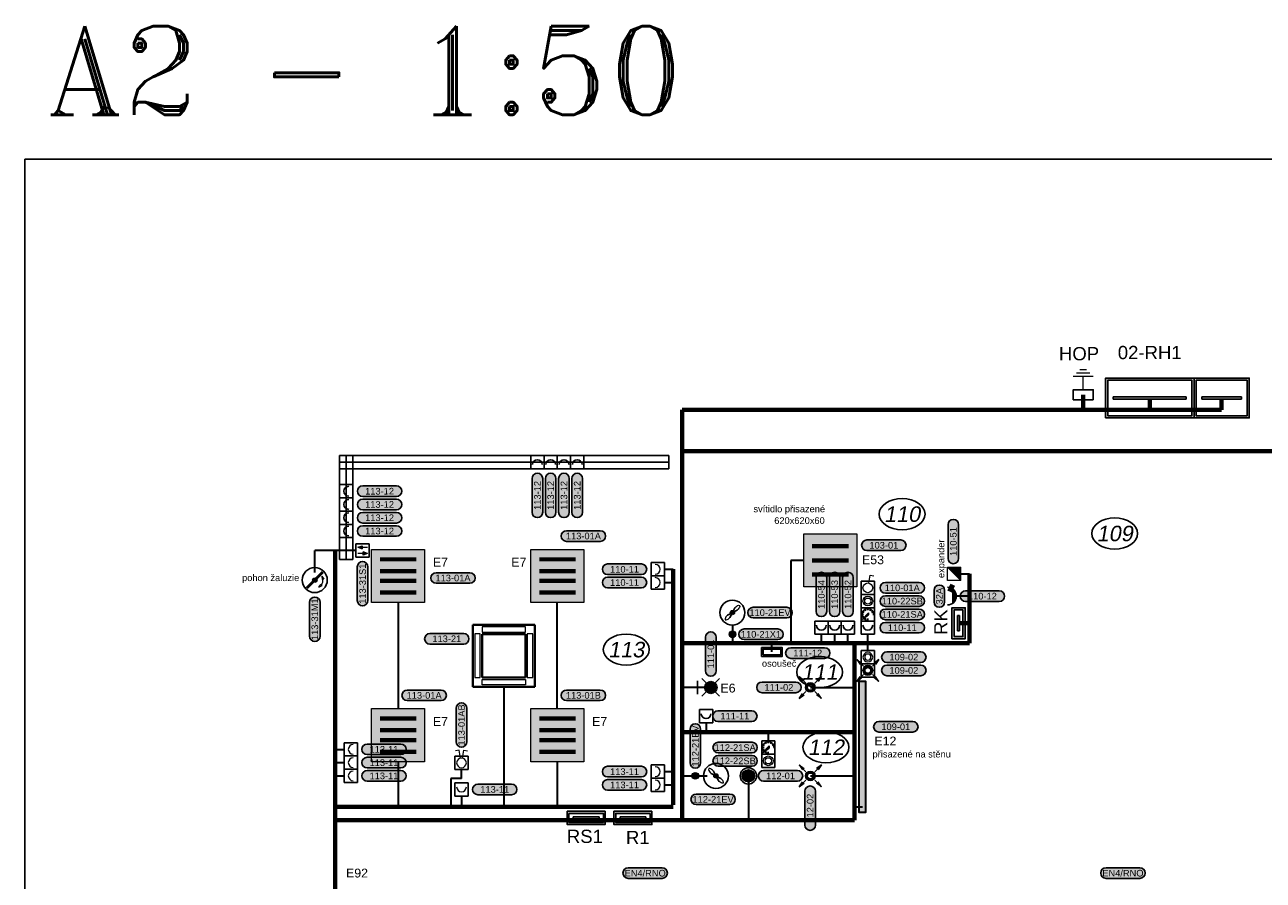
# Model space of a CAD drawing. Extents: x -19864 to 492529, y -84687 to -21221.
# Tile 5 of 34: x 87853 to 101851, y -70103 to -60436. Entities that reach past the tile are written whole.
import ezdxf
from ezdxf.enums import TextEntityAlignment as Align

# ---------------------------------------------------------------- set-up
doc = ezdxf.new("R2010")
doc.units = 0
doc.header["$MEASUREMENT"] = 0
doc.layers.get('0').update_dxf_attribs({"linetype": 'CONTINUOUS'})
for name, color, linetype, true_color in [('__32 Šrafy zařizovacích předmětů', 7, 'CONTINUOUS', 0xfed4aa), ('__Rudá tmavá', 7, 'CONTINUOUS', 0xdb0000), ('__Temná modrá', 7, 'CONTINUOUS', 0x0000c7), ('__Tyrkysová', 7, 'CONTINUOUS', 0x00d6a1)]:
    doc.layers.add(name, color=color, linetype=linetype, true_color=true_color)
for name, color, linetype in [('__ELEKTRO PAVELKA', 4, 'CONTINUOUS'), ('__Fialová 220', 220, 'CONTINUOUS'), ('__Temná fialová', 195, 'CONTINUOUS'), ('__Zelená', 3, 'CONTINUOUS'), ('__Žlutá', 2, 'CONTINUOUS')]:
    doc.layers.add(name, color=color, linetype=linetype)
doc.layers.add('MP2000N', color=7, linetype='CONTINUOUS', plot=False)
doc.layers.add('VzT', color=1, linetype='CONTINUOUS', lineweight=40)
doc.styles.add('Arial', font='arial.ttf')
doc.styles.add('GENERATED_STYLE_1', font='arial.ttf')
doc.styles.add('ROMANT', font='romant', dxfattribs={"height": 3})

# ---------------------------------------------------------------- blocks, each defined once
blk = doc.blocks.new('skříň šíře 550')
h = blk.add_hatch(color=256)
h.dxf.hatch_style = 1
h.paths.add_polyline_path([(-275, 75), (-275, -75), (275, -75), (275, 75)])
h.paths.add_polyline_path([(250, 50), (250, -50), (-250, -50), (-250, 50)], flags=16)
h.paths.add_polyline_path([(187.5, 12.5), (187.5, -12.5), (-187.5, -12.5), (-187.5, 12.5)], flags=0)
h = blk.add_hatch(color=256)
h.dxf.hatch_style = 1
h.paths.add_polyline_path([(-187.5, 12.5), (-187.5, -12.5), (187.5, -12.5), (187.5, 12.5)])
at = {"color": 7}
for p, q in [((-187.5, 12.5), (187.5, 12.5)), ((-187.5, 12.5), (-187.5, -12.5)), ((187.5, 12.5), (187.5, -12.5)), ((-187.5, -12.5), (187.5, -12.5))]:
    blk.add_line(p, q, dxfattribs=at)
for points in [[(-275, 75), (275, 75), (275, -75), (-275, -75)], [(-250, 50), (250, 50), (250, -50), (-250, -50)]]:
    blk.add_lwpolyline(points, close=True, dxfattribs=at)
blk = doc.blocks.new('A2-1ku50')
at = {"layer": 'MP2000N', "color": 6, "linetype": 'Continuous'}
for q in [(0, 20450), (-27950, 0)]:
    blk.add_line((-27950, 20450), q, dxfattribs=at)
blk.add_lwpolyline([(-27950, 20450), (0, 20450), (0, 0), (-27950, 0)], close=True, dxfattribs=at)
at = {"layer": 'MP2000N', "color": 6, "linetype": 'Continuous', "style": 'ROMANT'}
blk.add_text('A2 - 1:50', height=1000, dxfattribs=at).set_placement((-27700, 20950))
blk = doc.blocks.new('tzhtzht')
for p, q in [((0, 0), (0, -150)), ((0, 0), (150, 0)), ((150, -150), (150, 0)), ((150, 0), (150, -150)), ((0, -150), (150, -150))]:
    blk.add_line(p, q)
at = {"color": 7}
blk.add_arc((75, -102), 55, 0, 180, dxfattribs=at)
blk = doc.blocks.new('A201')
for p, q in [((-75, 250), (75, 250)), ((-75, 100), (-75, 250)), ((75, 250), (75, 100)), ((-75, 100), (75, 100)), ((0, 0), (0, 100))]:
    blk.add_line(p, q)
at = {"color": 7, "lineweight": 13}
blk.add_arc((0, 202.5), 55, 180, 0, dxfattribs=at)
blk = doc.blocks.new('A104')
at = {"color": 7, "lineweight": 13}
for p, q in [((-27, 318), (-67, 310)), ((-10, 229), (-27, 318)), ((10, 229), (27, 318)), ((27, 318), (67, 310))]:
    blk.add_line(p, q, dxfattribs=at)
for p, q in [((-75, 250), (75, 250)), ((-75, 100), (-75, 250)), ((75, 250), (75, 100)), ((-75, 100), (75, 100)), ((0, 0), (0, 100))]:
    blk.add_line(p, q)
blk.add_circle((0, 175), 55, dxfattribs=at)
blk = doc.blocks.new('svítidlo 3x14W')
at = {"ltscale": 2}
h = blk.add_hatch(color=2, dxfattribs=at)
h.dxf.hatch_style = 1
h.paths.add_polyline_path([(600, 600), (0, 600), (0, 0), (600, 0)])
at = {"color": 7}
for p, q in [((505, 475), (97, 475)), ((505, 465), (97, 465)), ((505, 455), (97, 455)), ((505, 445), (97, 445)), ((505, 315), (97, 315)), ((505, 305), (97, 305)), ((505, 295), (97, 295)), ((505, 285), (97, 285)), ((505, 155), (97, 155)), ((505, 145), (97, 145)), ((505, 135), (97, 135)), ((505, 125), (97, 125))]:
    blk.add_line(p, q, dxfattribs=at)
at = {"lineweight": 15}
blk.add_lwpolyline([(0, 600), (600, 600), (600, 0), (0, 0)], close=True, dxfattribs=at)
blk = doc.blocks.new('T101')
at = {"lineweight": 0}
blk.add_hatch(color=7, dxfattribs=at).paths.add_polyline_path([(25, 0, 1), (-25, 0, 1)])
at = {"color": 7}
for p, q in [((28, 54), (0, 0)), ((0, 0), (54, 28)), ((-54, -28), (0, 0)), ((0, 0), (-28, -54))]:
    blk.add_line(p, q, dxfattribs=at)
blk.add_circle((0, 0), 141)
at = {"color": 7, "lineweight": 0}
blk.add_circle((0, 0), 25, dxfattribs=at)
at = {"color": 7, "lineweight": 13, "extrusion": (0, 0, -1)}
blk.add_ellipse((46, 46), major_axis=(35.7, 35.7), ratio=0.371134, start_param=4.568335, end_param=7.998035, dxfattribs=at)
at = {"color": 7, "lineweight": 13}
blk.add_ellipse((-46, -46), major_axis=(-35.7, -35.7), ratio=0.371134, start_param=4.568335, end_param=7.998035, dxfattribs=at)
blk = doc.blocks.new('Převodník')
h = blk.add_hatch(color=256)
h.dxf.hatch_style = 1
h.paths.add_polyline_path([(-75, 100), (75, 100), (75, 250)])
at = {"color": 7, "lineweight": 13}
for p, q in [((-75, 250), (75, 250)), ((-75, 100), (-75, 250)), ((75, 250), (75, 100)), ((-75, 100), (75, 100))]:
    blk.add_line(p, q, dxfattribs=at)
at = {"color": 7}
blk.add_line((-75, 100), (75, 250), dxfattribs=at)
blk.add_line((0, 0), (0, 100))
blk = doc.blocks.new('Zásuvka 400V')
h = blk.add_hatch(color=256)
h.dxf.hatch_style = 1
h.paths.add_polyline_path([(-80, 140, 0.5), (80, 140)])
for p, q in [((-80, 140), (80, 140)), ((46, 160), (121, 125)), ((53, 175), (128, 141)), ((61, 191), (136, 157)), ((0, 0), (0, 100))]:
    blk.add_line(p, q)
blk.add_arc((0, 200), 100, 180, 0)
blk = doc.blocks.new('TEXT POPIS 025 ŠEDÁ')
h = blk.add_hatch(color=9)
h.dxf.hatch_style = 2
edge = h.paths.add_edge_path()
edge.add_arc((654, 0), 600, 270, 450)
edge.add_line((654, 600), (-654, 600))
edge.add_arc((-654, 0), 600, 90, 270)
edge.add_line((-654, -600), (654, -600))
at = {"color": 7}
for p, q in [((-654, 600), (654, 600)), ((-654, -600), (654, -600))]:
    blk.add_line(p, q, dxfattribs=at)
at = {"color": 7, "ltscale": 4}
for centre, start, end in [((-654, 0), 90, 270), ((654, 0), 270, 90)]:
    blk.add_arc(centre, 600, start, end, dxfattribs=at)
at = {"color": 7, "linetype": 'Continuous', "style": 'GENERATED_STYLE_1'}
blk.add_attdef('TEXT', text='', height=750, dxfattribs=at).set_placement((0, 0), align=Align.MIDDLE)
blk = doc.blocks.new('Skříň šíře 350')
h = blk.add_hatch(color=256)
h.dxf.hatch_style = 1
h.paths.add_polyline_path([(175, 75), (-175, 75), (-175, -75), (175, -75)])
h.paths.add_polyline_path([(150, -50), (-150, -50), (-150, 50), (150, 50)], flags=16)
h.paths.add_polyline_path([(87.5, 12.5), (87.5, -12.5), (-87.5, -12.5), (-87.5, 12.5)], flags=0)
h = blk.add_hatch(color=256)
h.dxf.hatch_style = 1
h.paths.add_polyline_path([(-87.5, 12.5), (-87.5, -12.5), (87.5, -12.5), (87.5, 12.5)])
at = {"color": 7}
for p, q in [((-87.5, 12.5), (87.5, 12.5)), ((-87.5, 12.5), (-87.5, -12.5)), ((87.5, 12.5), (87.5, -12.5)), ((-87.5, -12.5), (87.5, -12.5))]:
    blk.add_line(p, q, dxfattribs=at)
for points in [[(-175, 75), (175, 75), (175, -75), (-175, -75)], [(-150, 50), (150, 50), (150, -50), (-150, -50)]]:
    blk.add_lwpolyline(points, close=True, dxfattribs=at)
blk = doc.blocks.new('Svítidlo 4x14W')
at = {"ltscale": 2}
h = blk.add_hatch(color=2, dxfattribs=at)
h.dxf.hatch_style = 1
h.paths.add_polyline_path([(600, 600), (0, 600), (0, 0), (600, 0)])
at = {"color": 7}
for p, q in [((505, 502), (97, 502)), ((505, 492), (97, 492)), ((505, 482), (97, 482)), ((505, 472), (97, 472)), ((505, 370), (97, 370)), ((505, 360), (97, 360)), ((505, 350), (97, 350)), ((505, 340), (97, 340)), ((505, 260), (97, 260)), ((505, 250), (97, 250)), ((505, 240), (97, 240)), ((505, 230), (97, 230)), ((505, 128), (97, 128)), ((505, 118), (97, 118)), ((505, 108), (97, 108)), ((505, 98), (97, 98))]:
    blk.add_line(p, q, dxfattribs=at)
at = {"lineweight": 15}
blk.add_lwpolyline([(0, 600), (600, 600), (600, 0), (0, 0)], close=True, dxfattribs=at)
blk = doc.blocks.new('A109')
at = {"lineweight": 5}
for points in [[(-35, 122), (-18, 172), (-53, 172)], [(35, 232), (18, 182), (35, 182), (53, 182)]]:
    blk.add_hatch(color=7, dxfattribs=at).paths.add_polyline_path(points)
for p, q in [((-75, 100), (-75, 250)), ((-75, 250), (75, 250)), ((75, 250), (75, 100)), ((-75, 100), (75, 100)), ((0, 0), (0, 100))]:
    blk.add_line(p, q)
at = {"color": 7, "lineweight": 5}
for p, q in [((-53, 172), (-18, 172)), ((-35, 122), (-53, 172)), ((-35, 122), (-18, 172)), ((35, 232), (18, 182)), ((53, 182), (18, 182)), ((35, 232), (53, 182))]:
    blk.add_line(p, q, dxfattribs=at)
at = {"color": 7, "lineweight": 13}
for p, q in [((-35, 172), (-35, 232)), ((35, 182), (35, 122))]:
    blk.add_line(p, q, dxfattribs=at)
blk = doc.blocks.new('T103')
at = {"lineweight": 13}
blk.add_hatch(color=7, dxfattribs=at).paths.add_polyline_path([(25, 0, 1), (-25, 0, 1)])
at = {"color": 7, "lineweight": 13}
for p, q in [((-96, -82), (82, 96)), ((-89, -89), (89, 89)), ((-82, -96), (96, 82)), ((-47, 79), (-82, 59)), ((-82, 59), (-68, 49)), ((-47, 79), (-68, 49)), ((-101, -10), (-83, -8)), ((-80, -45), (-101, -10)), ((-80, -45), (-83, -8))]:
    blk.add_line(p, q, dxfattribs=at)
blk.add_circle((0, 0), 141)
blk.add_circle((0, 0), 25, dxfattribs=at)
blk.add_arc((-1, 0), 91.4, 144.165, 185.7465, dxfattribs=at)
blk = doc.blocks.new('LEDPASEK08')
at = {"ltscale": 2}
h = blk.add_hatch(color=256, dxfattribs=at)
h.dxf.hatch_style = 1
h.paths.add_polyline_path([(0, -37), (0, 37), (-1484, 37), (-1484, -37)])
at = {"color": 7, "lineweight": 30, "ltscale": 2}
blk.add_lwpolyline([(0, 37), (0, -37), (-1484, -37), (-1484, 37)], close=True, dxfattribs=at)
blk = doc.blocks.new('Rozváděč 600x400')
h = blk.add_hatch(color=256)
h.dxf.hatch_style = 1
h.paths.add_polyline_path([(-225, -212.5), (-225, -237.5), (225, -237.5), (225, -212.5)], flags=0)
h.paths.add_polyline_path([(-312.5, 0), (-312.5, -450), (312.5, -450), (312.5, 0)])
h.paths.add_polyline_path([(287.5, -25), (287.5, -425), (-287.5, -425), (-287.5, -25)], flags=16)
h = blk.add_hatch(color=256)
h.dxf.hatch_style = 1
h.paths.add_polyline_path([(-225, -212.5), (-225, -237.5), (225, -237.5), (225, -212.5)])
at = {"color": 7}
for p, q in [((-225, -212.5), (225, -212.5)), ((-225, -212.5), (-225, -237.5)), ((-225, -237.5), (225, -237.5)), ((225, -212.5), (225, -237.5))]:
    blk.add_line(p, q, dxfattribs=at)
for points in [[(-312.5, -450), (312.5, -450), (312.5, 0), (-312.5, 0)], [(-287.5, -425), (287.5, -425), (287.5, -25), (-287.5, -25)]]:
    blk.add_lwpolyline(points, close=True, dxfattribs=at)
at = {"layer": '__Rudá tmavá'}
blk.add_line((-312.5, -250), (-312.5, -450), dxfattribs=at)
blk = doc.blocks.new('R1000x400')
h = blk.add_hatch(color=256)
h.dxf.hatch_style = 1
h.paths.add_polyline_path([(-412.5, 237.5), (-412.5, 212.5), (412.5, 212.5), (412.5, 237.5)], flags=0)
h.paths.add_polyline_path([(-500, 450), (-500, 0), (500, 0), (500, 450)])
h.paths.add_polyline_path([(475, 425), (475, 25), (-475, 25), (-475, 425)], flags=16)
h.paths.add_polyline_path([(412.5, 237.5), (412.5, 212.5), (-412.5, 212.5), (-412.5, 237.5)], flags=0)
h = blk.add_hatch(color=256)
h.dxf.hatch_style = 1
h.paths.add_polyline_path([(-412.5, 237.5), (-412.5, 212.5), (412.5, 212.5), (412.5, 237.5)])
at = {"color": 7}
for p, q in [((-412.5, 237.5), (412.5, 237.5)), ((-412.5, 237.5), (-412.5, 212.5)), ((-412.5, 212.5), (412.5, 212.5)), ((412.5, 237.5), (412.5, 212.5))]:
    blk.add_line(p, q, dxfattribs=at)
for points in [[(-500, 0), (500, 0), (500, 450), (-500, 450)], [(-475, 25), (475, 25), (475, 425), (-475, 425)]]:
    blk.add_lwpolyline(points, close=True, dxfattribs=at)
at = {"layer": '__Rudá tmavá'}
blk.add_line((-500, 200), (-500, 0), dxfattribs=at)
blk = doc.blocks.new('D101')
at = {"color": 7, "lineweight": 13}
for p, q in [((0, -75), (0, -175)), ((75, -175), (-75, -175)), ((50, -200), (-50, -200)), ((25, -225), (-25, -225))]:
    blk.add_line(p, q, dxfattribs=at)
blk.add_lwpolyline([(75, 0), (75, -75), (-75, -75), (-75, 0)], close=True)
blk = doc.blocks.new('vývod světlo 2')
at = {"true_color": 0xffff33}
h = blk.add_hatch(color=2, dxfattribs=at)
h.dxf.hatch_style = 2
h.paths.add_polyline_path([(-191, 60, 1), (-191, -60), (191, -60, 1), (191, 60)])
at = {"color": 7}
for p, q in [((-191, 60), (191, 60)), ((-191, -60), (191, -60))]:
    blk.add_line(p, q, dxfattribs=at)
at = {"color": 7, "ltscale": 4}
for centre, start, end in [((-191, 0), 90, 270), ((191, 0), 270, 90)]:
    blk.add_arc(centre, 60, start, end, dxfattribs=at)
at = {"color": 7, "linetype": 'Continuous', "style": 'GENERATED_STYLE_1'}
blk.add_attdef('TEXT', text='', height=75, dxfattribs=at).set_placement((0, 0), align=Align.MIDDLE)
blk = doc.blocks.new('TLASAM')
for p, q in [((-75, 75), (75, 75)), ((-75, -75), (-75, 75)), ((75, 75), (75, -75)), ((-75, -75), (75, -75))]:
    blk.add_line(p, q)
at = {"color": 7, "lineweight": 13}
blk.add_circle((0, 0), 55, dxfattribs=at)
at = {"color": 7, "lineweight": 5}
blk.add_circle((0, 0), 35, dxfattribs=at)
blk = doc.blocks.new('PPRO')
h = blk.add_hatch(color=256)
edge = h.paths.add_edge_path()
edge.add_arc((0, 0), 55, 0, 360)
edge = h.paths.add_edge_path(flags=16)
edge.add_arc((0, 0), 32.5, 0, 360)
at = {"color": 7, "lineweight": 5}
for p, q in [((-125, 124), (-51, 47)), ((-125, 124), (-87, 68)), ((-125, 124), (-71, 83)), ((125, 124), (51, 47)), ((125, 124), (71, 83)), ((125, 124), (87, 68)), ((-125, -124), (-51, -47)), ((-125, -124), (-87, -68)), ((-125, -124), (-71, -83)), ((125, -124), (51, -47)), ((125, -124), (71, -83)), ((125, -124), (87, -68))]:
    blk.add_line(p, q, dxfattribs=at)
at = {"color": 7, "lineweight": 13}
for radius in [55, 32.5]:
    blk.add_circle((0, 0), radius, dxfattribs=at)
blk = doc.blocks.new('ajksjfl')
at = {"lineweight": 35}
h = blk.add_hatch(color=7, dxfattribs=at)
h.dxf.hatch_style = 1
h.paths.add_polyline_path([(121, 122, 0.01756), (117, 125), (57, 67), (82, 67)])
h.paths.add_polyline_path([(80, 75, -1), (70, 75, -1)], flags=16)
h.paths.add_polyline_path([(117, 125, -0.01756), (121, 122), (134, 141)])
for p, q in [((0, 150), (150, 150)), ((0, 0), (0, 150)), ((150, 150), (150, 0)), ((0, 0), (150, 0))]:
    blk.add_line(p, q)
at = {"color": 7}
for p, q in [((134, 141), (57, 67)), ((75, 123), (75, 140)), ((82, 67), (134, 141)), ((27, 75), (10, 75)), ((27, 75), (10, 75)), ((34, 99), (19, 108)), ((34, 51), (19, 42)), ((52, 117), (43, 132)), ((52, 33), (43, 18)), ((82, 67), (57, 67)), ((75, 10), (75, 18)), ((98, 117), (107, 132)), ((116, 99), (131, 108)), ((123, 75), (140, 75))]:
    blk.add_line(p, q, dxfattribs=at)
blk.add_circle((75, 75), 5.23, dxfattribs=at)
blk.add_arc((75, 75), 65.5, 0, 270, dxfattribs=at)
blk = doc.blocks.new('TEXT POPIS 050')
h = blk.add_hatch(color=21)
h.dxf.hatch_style = 2
h.paths.add_polyline_path([(-1908, 600, 1), (-1908, -600), (1908, -600, 1), (1908, 600)])
at = {"color": 7}
for p, q in [((-1908, 600), (1908, 600)), ((-1908, -600), (1908, -600))]:
    blk.add_line(p, q, dxfattribs=at)
at = {"color": 7, "ltscale": 4}
for centre, start, end in [((-1908, 0), 90, 270), ((1908, 0), 270, 90)]:
    blk.add_arc(centre, 600, start, end, dxfattribs=at)
at = {"color": 7, "linetype": 'Continuous', "style": 'GENERATED_STYLE_1'}
blk.add_attdef('TEXT', text='', height=750, dxfattribs=at).set_placement((0, 0), align=Align.MIDDLE)
blk = doc.blocks.new('VP1S')
for p, q in [((-75, 75), (-75, -75)), ((-75, 75), (75, 75)), ((75, 75), (75, -75)), ((75, -75), (-75, -75))]:
    blk.add_line(p, q)
at = {"layer": '__Zelená', "color": 7, "lineweight": 13}
for p, q in [((54, -10), (143, -27)), ((143, -27), (135, -67))]:
    blk.add_line(p, q, dxfattribs=at)
blk.add_circle((0, 0), 55, dxfattribs=at)
blk = doc.blocks.new('SPOJ101')
at = {"const_width": 37.5}
blk.add_lwpolyline([(0, -18.75, -1), (0, 18.75, -1)], format="xyb", close=True, dxfattribs=at)
at = {"color": 7, "lineweight": 13}
blk.add_circle((0, 0), 37.5, dxfattribs=at)
blk = doc.blocks.new('Skříň obecná')
h = blk.add_hatch(color=256)
h.dxf.hatch_style = 1
h.paths.add_polyline_path([(175, 75), (-175, 75), (-175, -75), (175, -75)])
h.paths.add_polyline_path([(150, 50), (150, -50), (-150, -50), (-150, 50)], flags=16)
at = {"color": 7}
for points in [[(-175, 75), (175, 75), (175, -75), (-175, -75)], [(-150, 50), (150, 50), (150, -50), (-150, -50)]]:
    blk.add_lwpolyline(points, close=True, dxfattribs=at)
blk = doc.blocks.new('Nástěnné svítidlo')
at = {"ltscale": 2}
h = blk.add_hatch(color=2, dxfattribs=at)
h.dxf.hatch_style = 1
h.paths.add_polyline_path([(-50, -150, -0.414214), (50, -150), (0, -200)])
h.paths.add_polyline_path([(50, -150, -0.198912), (71, -200, -0.198912), (50, -250), (0, -200)])
h.paths.add_polyline_path([(0, -200), (50, -250, -0.414214), (-50, -250)])
h.paths.add_polyline_path([(-50, -150), (0, -200), (-50, -250, -0.198912), (-71, -200, -0.198912)])
for p, q in [((0, 0), (0, -200)), ((100, -300), (-100, -100)), ((100, -100), (-100, -300)), ((75, -50), (-75, -50))]:
    blk.add_line(p, q)
at = {"color": 7, "lineweight": 13}
blk.add_circle((0, -200), 70.7, dxfattribs=at)
blk = doc.blocks.new('světlo132')
at = {"ltscale": 2}
h = blk.add_hatch(color=2, dxfattribs=at)
h.dxf.hatch_style = 1
h.paths.add_polyline_path([(-50, 50), (0, 0), (50, 50, 0.414214)], flags=17)
h.paths.add_polyline_path([(-50, 50), (50, -50, 0.198912), (71, 0, 0.668179)])
h.paths.add_polyline_path([(0, 0), (-50, -50, 0.414214), (50, -50)])
h.paths.add_polyline_path([(50, 50, 0.668179), (-71, 0, 0.198912), (-50, -50)])
at = {"color": 7, "lineweight": 13}
for p, q in [((50, 50), (-50, -50)), ((50, -50), (-50, 50))]:
    blk.add_line(p, q, dxfattribs=at)
blk.add_circle((0, 0), 92.4)
blk.add_circle((0, 0), 70.7, dxfattribs=at)

msp = doc.modelspace()

# ---------------------------------------------------------------- linework, layer by layer
at = {"color": 7}
for centre in [(97769, -65966), (100172, -66185), (94651, -67497), (96837, -67751), (96908, -68601)]:
    msp.add_ellipse(centre, major_axis=(-259, 0), ratio=0.6793, dxfattribs=at)
at = {"layer": '__32 Šrafy zařizovacích předmětů'}
for p, q in [((91412, -66478), (91412, -65304)), ((91412, -65304), (91487, -65304)), ((91412, -65304), (91412, -65379)), ((91412, -65304), (95132, -65304)), ((91487, -66478), (91487, -65304)), ((91562, -65304), (91487, -65304)), ((91562, -66478), (91562, -65304)), ((95132, -65304), (95132, -65379)), ((91412, -65454), (91412, -65379)), ((91412, -65379), (95132, -65379)), ((91412, -65454), (95132, -65454)), ((95132, -65454), (95132, -65379)), ((91412, -66478), (91487, -66478)), ((91562, -66478), (91487, -66478))]:
    msp.add_line(p, q, dxfattribs=at)
at = {"layer": '__Temná modrá', "lineweight": 70}
for p, q in [((99817, -64618), (99817, -64786)), ((100569, -64667), (100569, -64786)), ((101381, -64667), (101381, -64786)), ((95282, -69411), (95282, -64786)), ((101381, -64786), (95282, -64786)), ((95282, -65254), (103872, -65254)), ((95282, -69424), (95282, -65254)), ((91362, -66376), (91362, -70224)), ((95182, -66589), (95182, -69252)), ((98532, -66641), (98532, -67424)), ((98420, -67199), (98532, -67199)), ((95282, -67424), (98532, -67424)), ((95282, -67424), (97232, -67424)), ((97232, -67424), (97232, -69424)), ((95704, -68429), (95282, -68429)), ((97232, -68429), (95282, -68429)), ((95182, -69274), (91362, -69274)), ((91362, -69424), (97232, -69424))]:
    msp.add_line(p, q, dxfattribs=at)
at = {"layer": '__Temná modrá', "lineweight": 35}
for p, q in [((91131, -66626), (91131, -66376)), ((91596, -66376), (91131, -66376)), ((96657, -66489), (96510, -66489)), ((96510, -66489), (96510, -67424)), ((95082, -66589), (95182, -66589)), ((95082, -66739), (95182, -66739)), ((98432, -66641), (98532, -66641)), ((98532, -66893), (98382, -66893)), ((92072, -66964), (92072, -68164)), ((93872, -68164), (93872, -66964)), ((95851, -67220), (95851, -67424)), ((96857, -67424), (96857, -67324)), ((97007, -67424), (97007, -67324)), ((97157, -67424), (97157, -67324)), ((97382, -67424), (97382, -67324)), ((96298, -67524), (96298, -67424)), ((96298, -67524), (96298, -67424)), ((97382, -67507), (97382, -67424)), ((93268, -67917), (93268, -69274)), ((95607, -67925), (95282, -67925)), ((96732, -67924), (97232, -67924)), ((95554, -68324), (95554, -68429)), ((96257, -68429), (96257, -68529)), ((91362, -68624), (91462, -68624)), ((91362, -68774), (91462, -68774)), ((92072, -68764), (92072, -69274)), ((92789, -68952), (92789, -68852)), ((93872, -68764), (93872, -69274)), ((91362, -68924), (91462, -68924)), ((92789, -68952), (92669, -68952)), ((92669, -68952), (92669, -69274)), ((95082, -68876), (95182, -68876)), ((95282, -68924), (95566, -68924)), ((96032, -68924), (96032, -69424)), ((96732, -68924), (97232, -68924)), ((95082, -69026), (95182, -69026)), ((92789, -69152), (92789, -69274)), ((97322, -69276), (97232, -69276))]:
    msp.add_line(p, q, dxfattribs=at)
at = {"layer": 'VzT'}
for p, q in [((92918, -67217), (93618, -67217)), ((92918, -67917), (92918, -67217)), ((93023, -67322), (93513, -67322)), ((93023, -67812), (93023, -67322)), ((93513, -67322), (93513, -67812)), ((93618, -67217), (93618, -67917)), ((93513, -67812), (93023, -67812)), ((93618, -67917), (92918, -67917))]:
    msp.add_line(p, q, dxfattribs=at)
at = {"layer": 'VzT', "color": 7, "lineweight": 9}
for p, q in [((93000, -67320), (92939, -67320)), ((92939, -67320), (92939, -67811)), ((93000, -67811), (93000, -67320)), ((93021, -67238), (93021, -67299)), ((93513, -67238), (93021, -67238)), ((93021, -67299), (93513, -67299)), ((93513, -67299), (93513, -67238)), ((93594, -67320), (93533, -67320)), ((93533, -67320), (93533, -67811)), ((93594, -67811), (93594, -67320)), ((92939, -67811), (93000, -67811)), ((93021, -67895), (93021, -67834)), ((93021, -67834), (93513, -67834)), ((93513, -67834), (93513, -67895)), ((93533, -67811), (93594, -67811)), ((93513, -67895), (93021, -67895))]:
    msp.add_line(p, q, dxfattribs=at)

# ---------------------------------------------------------------- block references
at = {"lineweight": 0}
for p, values in [((94167, -66214), {'TEXT': '113-01A'}), ((97563, -66318), {'TEXT': '103-01'}), ((92693, -66688), {'TEXT': '113-01A'}), ((97771, -66799), {'TEXT': '110-01A'}), ((97789, -67582), {'TEXT': '109-02'}), ((97789, -67732), {'TEXT': '109-02'}), ((96377, -67924), {'TEXT': '111-02'}), ((92367, -68014), {'TEXT': '113-01A'}), ((94167, -68014), {'TEXT': '113-01B'}), ((97698, -68369), {'TEXT': '109-01'}), ((96395, -68924), {'TEXT': '112-01'}), ((94865, -70022), {'TEXT': 'EN4/RNO'}), ((100265, -70022), {'TEXT': 'EN4/RNO'})]:
    msp.add_blockref('vývod světlo 2', p, dxfattribs=at).add_auto_attribs(values)
at = {"xscale": 0.1, "yscale": 0.1, "zscale": 0.1, "rotation": 90}
msp.add_blockref('TEXT POPIS 025 ŠEDÁ', (98190, -66893), dxfattribs=at).add_auto_attribs({'TEXT': '32A'})
at = {"lineweight": 0, "rotation": 90}
for p, values in [((95607, -67547), {'TEXT': '111-01'}), ((92789, -68349), {'TEXT': '113-01AB'}), ((96730, -69289), {'TEXT': '112-02'})]:
    msp.add_blockref('vývod světlo 2', p, dxfattribs=at).add_auto_attribs(values)
at = {"layer": '__ELEKTRO PAVELKA', "ltscale": 4}
ref = msp.add_blockref('TEXT POPIS 050', (93647, -65755), dxfattribs=dict(at, xscale=0.1, yscale=0.1, zscale=0.1, rotation=90))
ref.add_attrib('TEXT', '113-12', dxfattribs={"layer": '0', "color": 7, "linetype": 'Continuous', "height": 75, "rotation": 90.1156, "style": 'GENERATED_STYLE_1'}).set_placement((93647, -65755), align=Align.MIDDLE)
ref = msp.add_blockref('TEXT POPIS 050', (93797, -65755), dxfattribs=dict(at, xscale=0.1, yscale=0.1, zscale=0.1, rotation=90))
ref.add_attrib('TEXT', '113-12', dxfattribs={"layer": '0', "color": 7, "linetype": 'Continuous', "height": 75, "rotation": 90.1156, "style": 'GENERATED_STYLE_1'}).set_placement((93797, -65755), align=Align.MIDDLE)
ref = msp.add_blockref('TEXT POPIS 050', (93947, -65755), dxfattribs=dict(at, xscale=0.1, yscale=0.1, zscale=0.1, rotation=90))
ref.add_attrib('TEXT', '113-12', dxfattribs={"layer": '0', "color": 7, "linetype": 'Continuous', "height": 75, "rotation": 90.1156, "style": 'GENERATED_STYLE_1'}).set_placement((93947, -65755), align=Align.MIDDLE)
ref = msp.add_blockref('TEXT POPIS 050', (94097, -65755), dxfattribs=dict(at, xscale=0.1, yscale=0.1, zscale=0.1, rotation=90))
ref.add_attrib('TEXT', '113-12', dxfattribs={"layer": '0', "color": 7, "linetype": 'Continuous', "height": 75, "rotation": 90.1156, "style": 'GENERATED_STYLE_1'}).set_placement((94097, -65755), align=Align.MIDDLE)
ref = msp.add_blockref('TEXT POPIS 050', (91863, -65707), dxfattribs=dict(at, xscale=0.1, yscale=0.1, zscale=0.1))
ref.add_attrib('TEXT', '113-12', dxfattribs={"layer": '0', "color": 7, "linetype": 'Continuous', "height": 75, "rotation": 0.1156, "style": 'GENERATED_STYLE_1'}).set_placement((91863, -65707), align=Align.MIDDLE)
ref = msp.add_blockref('TEXT POPIS 050', (91863, -65857), dxfattribs=dict(at, xscale=0.1, yscale=0.1, zscale=0.1))
ref.add_attrib('TEXT', '113-12', dxfattribs={"layer": '0', "color": 7, "linetype": 'Continuous', "height": 75, "rotation": 0.1156, "style": 'GENERATED_STYLE_1'}).set_placement((91863, -65857), align=Align.MIDDLE)
ref = msp.add_blockref('TEXT POPIS 050', (91863, -66007), dxfattribs=dict(at, xscale=0.1, yscale=0.1, zscale=0.1))
ref.add_attrib('TEXT', '113-12', dxfattribs={"layer": '0', "color": 7, "linetype": 'Continuous', "height": 75, "rotation": 0.1156, "style": 'GENERATED_STYLE_1'}).set_placement((91863, -66007), align=Align.MIDDLE)
ref = msp.add_blockref('TEXT POPIS 050', (98348, -66276), dxfattribs=dict(at, xscale=0.1, yscale=0.1, zscale=0.1, rotation=90))
ref.add_attrib('TEXT', '110-51', dxfattribs={"layer": '0', "color": 7, "linetype": 'Continuous', "height": 75, "rotation": 90.1156, "style": 'GENERATED_STYLE_1'}).set_placement((98348, -66276), align=Align.MIDDLE)
ref = msp.add_blockref('TEXT POPIS 050', (91863, -66157), dxfattribs=dict(at, xscale=0.1, yscale=0.1, zscale=0.1))
ref.add_attrib('TEXT', '113-12', dxfattribs={"layer": '0', "color": 7, "linetype": 'Continuous', "height": 75, "rotation": 0.1156, "style": 'GENERATED_STYLE_1'}).set_placement((91863, -66157), align=Align.MIDDLE)
ref = msp.add_blockref('TEXT POPIS 050', (91671, -66752), dxfattribs=dict(at, xscale=0.1, yscale=0.1, zscale=0.1, rotation=90))
ref.add_attrib('TEXT', '113-31S1', dxfattribs={"layer": '0', "color": 7, "linetype": 'Continuous', "height": 75, "rotation": 90.1156, "style": 'GENERATED_STYLE_1'}).set_placement((91671, -66752), align=Align.MIDDLE)
ref = msp.add_blockref('TEXT POPIS 050', (94632, -66589), dxfattribs=dict(at, xscale=0.1, yscale=0.1, zscale=0.1))
ref.add_attrib('TEXT', '110-11', dxfattribs={"layer": '0', "color": 7, "linetype": 'Continuous', "height": 75, "rotation": 0.1156, "style": 'GENERATED_STYLE_1'}).set_placement((94632, -66589), align=Align.MIDDLE)
ref = msp.add_blockref('TEXT POPIS 050', (96857, -66874), dxfattribs=dict(at, xscale=0.1, yscale=0.1, zscale=0.1, rotation=90))
ref.add_attrib('TEXT', '110-54', dxfattribs={"layer": '0', "color": 7, "linetype": 'Continuous', "height": 75, "rotation": 90.1156, "style": 'GENERATED_STYLE_1'}).set_placement((96857, -66874), align=Align.MIDDLE)
ref = msp.add_blockref('TEXT POPIS 050', (97007, -66874), dxfattribs=dict(at, xscale=0.1, yscale=0.1, zscale=0.1, rotation=90))
ref.add_attrib('TEXT', '110-53', dxfattribs={"layer": '0', "color": 7, "linetype": 'Continuous', "height": 75, "rotation": 90.1156, "style": 'GENERATED_STYLE_1'}).set_placement((97007, -66874), align=Align.MIDDLE)
ref = msp.add_blockref('TEXT POPIS 050', (97157, -66874), dxfattribs=dict(at, xscale=0.1, yscale=0.1, zscale=0.1, rotation=90))
ref.add_attrib('TEXT', '110-52', dxfattribs={"layer": '0', "color": 7, "linetype": 'Continuous', "height": 75, "rotation": 90.1156, "style": 'GENERATED_STYLE_1'}).set_placement((97157, -66874), align=Align.MIDDLE)
ref = msp.add_blockref('TEXT POPIS 050', (94632, -66739), dxfattribs=dict(at, xscale=0.1, yscale=0.1, zscale=0.1))
ref.add_attrib('TEXT', '110-11', dxfattribs={"layer": '0', "color": 7, "linetype": 'Continuous', "height": 75, "rotation": 0.1156, "style": 'GENERATED_STYLE_1'}).set_placement((94632, -66739), align=Align.MIDDLE)
ref = msp.add_blockref('TEXT POPIS 050', (91131, -67154), dxfattribs=dict(at, xscale=0.1, yscale=0.1, zscale=0.1, rotation=90))
ref.add_attrib('TEXT', '113-31M1', dxfattribs={"layer": '0', "color": 7, "linetype": 'Continuous', "height": 75, "rotation": 90.1156, "style": 'GENERATED_STYLE_1'}).set_placement((91131, -67154), align=Align.MIDDLE)
ref = msp.add_blockref('TEXT POPIS 050', (97771, -66949), dxfattribs=dict(at, xscale=0.1, yscale=0.1, zscale=0.1))
ref.add_attrib('TEXT', '110-22SB', dxfattribs={"layer": '0', "color": 7, "linetype": 'Continuous', "height": 75, "rotation": 0.1156, "style": 'GENERATED_STYLE_1'}).set_placement((97771, -66949), align=Align.MIDDLE)
ref = msp.add_blockref('TEXT POPIS 050', (98677, -66893), dxfattribs=dict(at, xscale=0.1, yscale=0.1, zscale=0.1))
ref.add_attrib('TEXT', '110-12', dxfattribs={"layer": '0', "color": 7, "linetype": 'Continuous', "height": 75, "rotation": 0.1156, "style": 'GENERATED_STYLE_1'}).set_placement((98677, -66893), align=Align.MIDDLE)
ref = msp.add_blockref('TEXT POPIS 050', (96276, -67079), dxfattribs=dict(at, xscale=0.1, yscale=0.1, zscale=0.1))
ref.add_attrib('TEXT', '110-21EV', dxfattribs={"layer": '0', "color": 7, "linetype": 'Continuous', "height": 75, "rotation": 0.1156, "style": 'GENERATED_STYLE_1'}).set_placement((96276, -67079), align=Align.MIDDLE)
ref = msp.add_blockref('TEXT POPIS 050', (97771, -67099), dxfattribs=dict(at, xscale=0.1, yscale=0.1, zscale=0.1))
ref.add_attrib('TEXT', '110-21SA', dxfattribs={"layer": '0', "color": 7, "linetype": 'Continuous', "height": 75, "rotation": 0.1156, "style": 'GENERATED_STYLE_1'}).set_placement((97771, -67099), align=Align.MIDDLE)
ref = msp.add_blockref('TEXT POPIS 050', (97771, -67249), dxfattribs=dict(at, xscale=0.1, yscale=0.1, zscale=0.1))
ref.add_attrib('TEXT', '110-11', dxfattribs={"layer": '0', "color": 7, "linetype": 'Continuous', "height": 75, "rotation": 0.1156, "style": 'GENERATED_STYLE_1'}).set_placement((97771, -67249), align=Align.MIDDLE)
ref = msp.add_blockref('TEXT POPIS 050', (92623, -67375), dxfattribs=dict(at, xscale=0.1, yscale=0.1, zscale=0.1))
ref.add_attrib('TEXT', '113-21', dxfattribs={"layer": '0', "color": 7, "linetype": 'Continuous', "height": 75, "rotation": 0.1156, "style": 'GENERATED_STYLE_1'}).set_placement((92623, -67375), align=Align.MIDDLE)
ref = msp.add_blockref('TEXT POPIS 050', (96174, -67324), dxfattribs=dict(at, xscale=0.1, yscale=0.1, zscale=0.1))
ref.add_attrib('TEXT', '110-21X1', dxfattribs={"layer": '0', "color": 7, "linetype": 'Continuous', "height": 75, "rotation": 0.1156, "style": 'GENERATED_STYLE_1'}).set_placement((96174, -67324), align=Align.MIDDLE)
ref = msp.add_blockref('TEXT POPIS 050', (96703, -67536), dxfattribs=dict(at, xscale=-0.1, yscale=0.1, zscale=0.1, rotation=180))
ref.add_attrib('TEXT', '111-12', dxfattribs={"layer": '0', "color": 7, "linetype": 'Continuous', "height": 75, "rotation": 359.8844, "style": 'GENERATED_STYLE_1'}).set_placement((96703, -67536), align=Align.MIDDLE)
ref = msp.add_blockref('TEXT POPIS 050', (95879, -68249), dxfattribs=dict(at, xscale=0.1, yscale=0.1, zscale=0.1))
ref.add_attrib('TEXT', '111-11', dxfattribs={"layer": '0', "color": 7, "linetype": 'Continuous', "height": 75, "rotation": 0.1156, "style": 'GENERATED_STYLE_1'}).set_placement((95879, -68249), align=Align.MIDDLE)
ref = msp.add_blockref('TEXT POPIS 050', (95432, -68586), dxfattribs=dict(at, xscale=0.1, yscale=0.1, zscale=0.1, rotation=90))
ref.add_attrib('TEXT', '112-21EV', dxfattribs={"layer": '0', "color": 7, "linetype": 'Continuous', "height": 75, "rotation": 90.1156, "style": 'GENERATED_STYLE_1'}).set_placement((95432, -68586), align=Align.MIDDLE)
ref = msp.add_blockref('TEXT POPIS 050', (91913, -68624), dxfattribs=dict(at, xscale=0.1, yscale=0.1, zscale=0.1))
ref.add_attrib('TEXT', '113-11', dxfattribs={"layer": '0', "color": 7, "linetype": 'Continuous', "height": 75, "rotation": 0.1156, "style": 'GENERATED_STYLE_1'}).set_placement((91913, -68624), align=Align.MIDDLE)
ref = msp.add_blockref('TEXT POPIS 050', (95882, -68604), dxfattribs=dict(at, xscale=-0.1, yscale=0.1, zscale=0.1, rotation=180))
ref.add_attrib('TEXT', '112-21SA', dxfattribs={"layer": '0', "color": 7, "linetype": 'Continuous', "height": 75, "rotation": 359.8844, "style": 'GENERATED_STYLE_1'}).set_placement((95882, -68604), align=Align.MIDDLE)
ref = msp.add_blockref('TEXT POPIS 050', (91913, -68774), dxfattribs=dict(at, xscale=0.1, yscale=0.1, zscale=0.1))
ref.add_attrib('TEXT', '113-11', dxfattribs={"layer": '0', "color": 7, "linetype": 'Continuous', "height": 75, "rotation": 0.1156, "style": 'GENERATED_STYLE_1'}).set_placement((91913, -68774), align=Align.MIDDLE)
ref = msp.add_blockref('TEXT POPIS 050', (95882, -68754), dxfattribs=dict(at, xscale=-0.1, yscale=0.1, zscale=0.1, rotation=180))
ref.add_attrib('TEXT', '112-22SB', dxfattribs={"layer": '0', "color": 7, "linetype": 'Continuous', "height": 75, "rotation": 359.8844, "style": 'GENERATED_STYLE_1'}).set_placement((95882, -68754), align=Align.MIDDLE)
ref = msp.add_blockref('TEXT POPIS 050', (91913, -68924), dxfattribs=dict(at, xscale=0.1, yscale=0.1, zscale=0.1))
ref.add_attrib('TEXT', '113-11', dxfattribs={"layer": '0', "color": 7, "linetype": 'Continuous', "height": 75, "rotation": 0.1156, "style": 'GENERATED_STYLE_1'}).set_placement((91913, -68924), align=Align.MIDDLE)
ref = msp.add_blockref('TEXT POPIS 050', (94632, -68876), dxfattribs=dict(at, xscale=0.1, yscale=0.1, zscale=0.1))
ref.add_attrib('TEXT', '113-11', dxfattribs={"layer": '0', "color": 7, "linetype": 'Continuous', "height": 75, "rotation": 0.1156, "style": 'GENERATED_STYLE_1'}).set_placement((94632, -68876), align=Align.MIDDLE)
ref = msp.add_blockref('TEXT POPIS 050', (94632, -69026), dxfattribs=dict(at, xscale=0.1, yscale=0.1, zscale=0.1))
ref.add_attrib('TEXT', '113-11', dxfattribs={"layer": '0', "color": 7, "linetype": 'Continuous', "height": 75, "rotation": 0.1156, "style": 'GENERATED_STYLE_1'}).set_placement((94632, -69026), align=Align.MIDDLE)
ref = msp.add_blockref('TEXT POPIS 050', (93165, -69077), dxfattribs=dict(at, xscale=0.1, yscale=0.1, zscale=0.1))
ref.add_attrib('TEXT', '113-11', dxfattribs={"layer": '0', "color": 7, "linetype": 'Continuous', "height": 75, "rotation": 0.1156, "style": 'GENERATED_STYLE_1'}).set_placement((93165, -69077), align=Align.MIDDLE)
ref = msp.add_blockref('TEXT POPIS 050', (95633, -69189), dxfattribs=dict(at, xscale=-0.1, yscale=0.1, zscale=0.1, rotation=180))
ref.add_attrib('TEXT', '112-21EV', dxfattribs={"layer": '0', "color": 7, "linetype": 'Continuous', "height": 75, "rotation": 359.8844, "style": 'GENERATED_STYLE_1'}).set_placement((95633, -69189), align=Align.MIDDLE)
at = {"layer": '__Fialová 220', "rotation": 89.99999999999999}
msp.add_blockref('Převodník', (98532, -66641), dxfattribs=at)
at = {"layer": '__Rudá tmavá', "rotation": 180}
for name, p, xscale, yscale, zscale in [('D101', (99817, -64674), -1.5, 1.5, 1.5), ('Skříň obecná', (96298, -67524), -0.6666666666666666, 0.6666666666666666, 0.6666666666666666)]:
    msp.add_blockref(name, p, dxfattribs=dict(at, xscale=xscale, yscale=yscale, zscale=zscale))
at = {"layer": '__Rudá tmavá'}
for name, p in [('R1000x400', (100569, -64879)), ('Rozváděč 600x400', (101381, -64429)), ('T101', (95851, -67079)), ('SPOJ101', (95851, -67324)), ('A201', (92789, -69252)), ('SPOJ101', (95432, -68924))]:
    msp.add_blockref(name, p, dxfattribs=at)
for name, p, xscale in [('tzhtzht', (93722, -65304), -1), ('tzhtzht', (93872, -65304), -1), ('tzhtzht', (94022, -65304), -1), ('tzhtzht', (94172, -65304), -1), ('skříň šíře 550', (94198, -69399), 0.78), ('skříň šíře 550', (94727, -69399), -0.78)]:
    msp.add_blockref(name, p, dxfattribs=dict(at, xscale=xscale))
at = {"layer": '__Rudá tmavá', "xscale": -1}
for name, p, rotation in [('tzhtzht', (91412, -65632), 90), ('tzhtzht', (91412, -65782), 90), ('tzhtzht', (91412, -65932), 90), ('tzhtzht', (91412, -66082), 90), ('ajksjfl', (97457, -67024), 90), ('tzhtzht', (96782, -67324), 180), ('tzhtzht', (96932, -67324), 180), ('tzhtzht', (97082, -67324), 180), ('tzhtzht', (97307, -67324), 180), ('tzhtzht', (95479, -68324), 180), ('ajksjfl', (96332, -68529), 90)]:
    msp.add_blockref(name, p, dxfattribs=dict(at, rotation=rotation))
at = {"layer": '__Rudá tmavá'}
for name, p, rotation in [('A109', (91496, -66376), 270), ('T103', (91131, -66712), 180), ('A201', (95182, -66589), 90), ('A201', (95182, -66739), 90), ('Zásuvka 400V', (98482, -66893), 90), ('Skříň šíře 350', (98407, -67199), 90), ('A201', (91362, -68624), 270), ('A201', (91362, -68774), 270), ('A201', (91362, -68924), 270), ('A201', (95182, -68876), 90), ('T101', (95665, -68924), 270), ('A201', (95182, -69026), 90)]:
    msp.add_blockref(name, p, dxfattribs=dict(at, rotation=rotation))
at = {"layer": '__Temná modrá'}
for name, p in [('svítidlo 3x14W', (96657, -66789)), ('Svítidlo 4x14W', (91772, -66964)), ('Svítidlo 4x14W', (93572, -66964)), ('Svítidlo 4x14W', (91772, -68764)), ('Svítidlo 4x14W', (93572, -68764)), ('světlo132', (96032, -68924))]:
    msp.add_blockref(name, p, dxfattribs=at)
for name, p, rotation in [('VP1S', (97382, -66799), 90), ('TLASAM', (97382, -66949), 270), ('Nástěnné svítidlo', (95407, -67925), 89.99999999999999), ('TLASAM', (96257, -68754), 270)]:
    msp.add_blockref(name, p, dxfattribs=dict(at, rotation=rotation))
at = {"layer": '__Temná modrá', "xscale": -1}
for name, p in [('TLASAM', (97382, -67582)), ('TLASAM', (97382, -67732)), ('A104', (92789, -68952))]:
    msp.add_blockref(name, p, dxfattribs=at)
at = {"layer": '__Zelená'}
for p in [(97382, -67732), (96732, -67924), (96732, -68924)]:
    msp.add_blockref('PPRO', p, dxfattribs=at)
at = {"layer": '__Žlutá', "rotation": 90}
msp.add_blockref('LEDPASEK08', (97320, -67852), dxfattribs=at)
at = {"layer": 'MP2000N', "color": 6}
msp.add_blockref('A2-1ku50', (115803, -82404), dxfattribs=at)

# ---------------------------------------------------------------- texts
at = {"layer": '__Rudá tmavá', "style": 'Arial'}
for s, p in [('HOP', (99542, -64228)), ('02-RH1', (100207, -64215)), ('RS1', (93980, -69682)), ('R1', (94648, -69695))]:
    msp.add_text(s, height=150, dxfattribs=at).set_placement(p)
msp.add_text('RK', height=150, rotation=90, dxfattribs=at).set_placement((98282, -67332))
at = {"layer": '__Temná fialová', "style": 'Arial'}
for s, p in [('svítidlo přisazené', (96089, -65945)), ('620x620x60', (96324, -66077)), ('pohon žaluzie', (90309, -66723)), ('osoušeč', (96185, -67691)), ('přisazené na stěnu', (97435, -68716))]:
    msp.add_text(s, height=75, dxfattribs=at).set_placement(p)
msp.add_text('expander', height=75, rotation=90, dxfattribs=at).set_placement((98247, -66689))
at = {"layer": '__Temná modrá', "lineweight": 0, "style": 'Arial'}
for s, p in [('E7', (92465, -66560)), ('E7', (93352, -66560)), ('E53', (97316, -66532)), ('E6', (95716, -67982)), ('E7', (92465, -68360)), ('E7', (94265, -68360)), ('E12', (97456, -68580)), ('E92', (91484, -70072))]:
    msp.add_text(s, height=100, dxfattribs=at).set_placement(p)
at = {"layer": '__Tyrkysová', "style": 'Arial', "oblique": 10}
for s, p in [('110', (97769, -65966)), ('109', (100172, -66185)), ('113', (94651, -67497)), ('111', (96837, -67751)), ('112', (96908, -68601))]:
    msp.add_text(s, height=175, dxfattribs=at).set_placement(p, align=Align.MIDDLE_CENTER)

doc.saveas('drawing.dxf')
